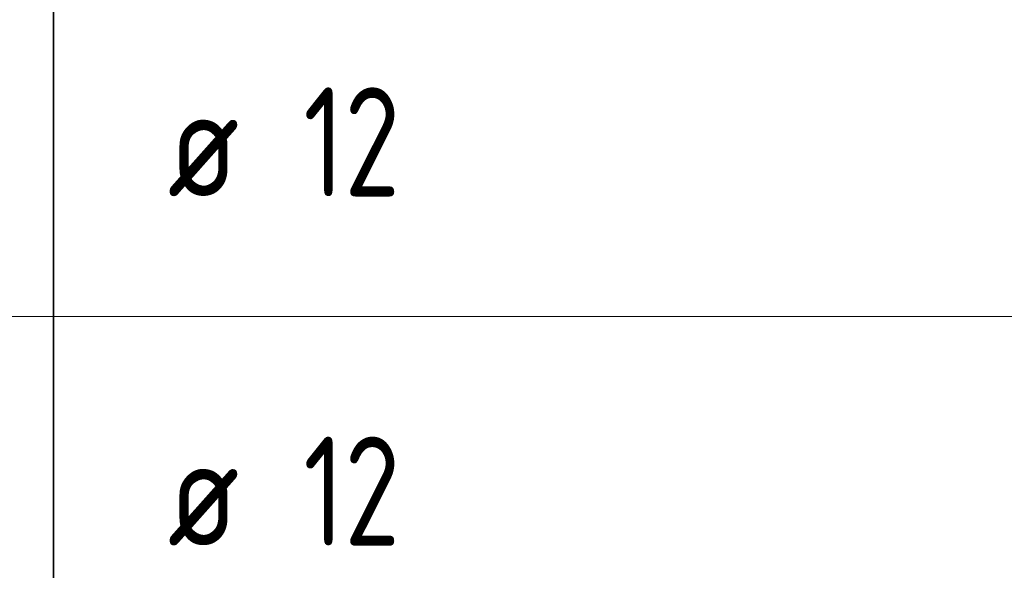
# Model space of a CAD drawing. Header units: metres. Extents: x -38 to 97, y -15 to 21.
# Tile 168 of 209: x 75.34 to 77.6, y 8.69 to 9.95. Entities that reach past the tile are written whole.
import ezdxf

# ---------------------------------------------------------------- set-up
doc = ezdxf.new("R2010")
doc.units = ezdxf.units.M
doc.styles.add('ISOCPEUR', font='txt')

msp = doc.modelspace()

# ---------------------------------------------------------------- linework, layer by layer
at = {"color": 7, "linetype": 'Continuous', "lineweight": 35, "transparency": 33554687}
for p, q in [((75.4198, 10.0717), (75.4198, 9.2717)), ((75.4198, 9.2717), (75.4198, 8.4717))]:
    msp.add_line(p, q, dxfattribs=at)
at = {"color": 7, "linetype": 'Continuous', "lineweight": 13, "transparency": 33554687}
msp.add_line((86.4198, 9.2717), (67.9198, 9.2717), dxfattribs=at)

# ---------------------------------------------------------------- texts
at = {"color": 7, "linetype": 'Continuous', "lineweight": 35, "transparency": 33554687, "char_height": 0.25, "attachment_point": 7, "style": 'ISOCPEUR'}
for s, insert, width in [('\\W0.75;12', (75.9925, 9.5467), 0.393567), ('\\W0.82;ø', (75.6817, 9.5467), 0.327205), ('\\W0.75;12', (75.9925, 8.7467), 0.393567), ('\\W0.82;ø', (75.6817, 8.7467), 0.327205)]:
    msp.add_mtext(s, dxfattribs=dict(at, insert=insert, width=width))

doc.saveas('drawing.dxf')
